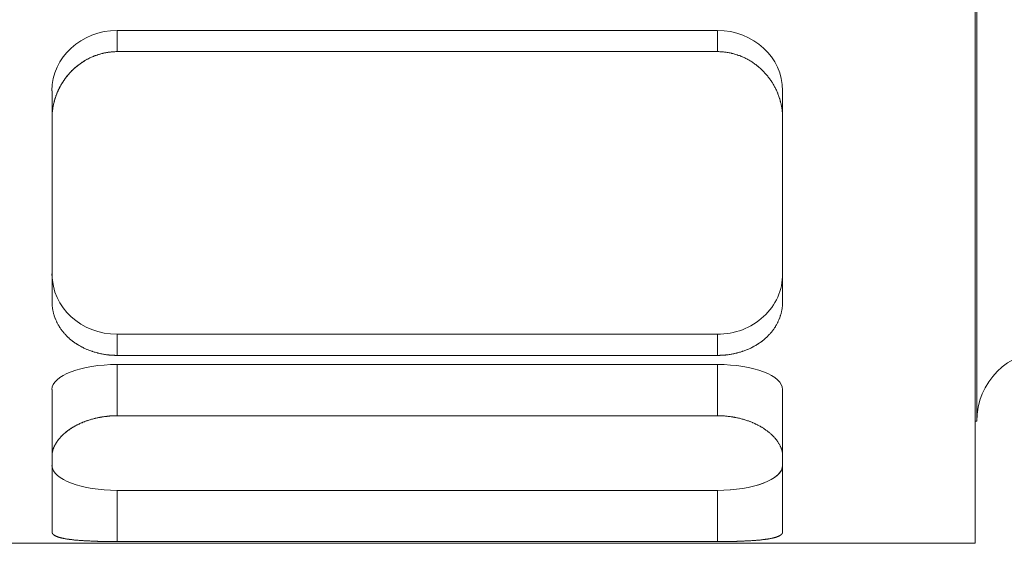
# Model space of a CAD drawing. Header units: millimetres. Extents: x 19428 to 22105, y 2450 to 5923.
# Tile 27 of 35: x 20255.29 to 20269.31, y 5436.44 to 5443.88. Entities that reach past the tile are written whole.
import ezdxf

# ---------------------------------------------------------------- set-up
doc = ezdxf.new("R2010")
doc.units = ezdxf.units.MM
doc.layers.add('图层7', color=4, linetype='Continuous', lineweight=13)

# ---------------------------------------------------------------- blocks, each defined once
blk = doc.blocks.new('VL-O-1-4')
at = {"layer": '图层7'}
for p, q in [((1839.449, -1474.711), (1839.449, -1489.91)), ((1839.469, -1476.446), (1839.469, -1488.174)), ((1827.235, -1482.917), (1827.235, -1482.616)), ((1835.778, -1482.616), (1827.235, -1482.616)), ((1835.778, -1482.917), (1835.778, -1482.616)), ((1835.778, -1482.917), (1827.235, -1482.917)), ((1826.307, -1483.866), (1826.307, -1483.473)), ((1836.707, -1483.866), (1836.707, -1483.473)), ((1826.307, -1483.866), (1826.307, -1486.471)), ((1836.707, -1486.471), (1836.707, -1483.866)), ((1827.235, -1487.238), (1827.235, -1486.936)), ((1827.235, -1486.936), (1835.778, -1486.936)), ((1835.778, -1487.238), (1835.778, -1486.936)), ((1827.235, -1487.238), (1835.778, -1487.238)), ((1827.235, -1488.096), (1827.235, -1487.368)), ((1835.778, -1487.368), (1827.235, -1487.368)), ((1835.778, -1488.096), (1835.778, -1487.368)), ((1826.307, -1488.67), (1826.307, -1487.723)), ((1836.707, -1488.67), (1836.707, -1487.723)), ((1835.778, -1488.096), (1827.235, -1488.096)), ((1839.449, -1488.174), (1839.469, -1488.174)), ((1826.307, -1488.67), (1826.307, -1489.75)), ((1836.707, -1489.75), (1836.707, -1488.67)), ((1827.235, -1489.886), (1827.235, -1489.158)), ((1827.235, -1489.158), (1835.778, -1489.158)), ((1835.778, -1489.886), (1835.778, -1489.158)), ((1813.449, -1489.91), (1839.449, -1489.91)), ((1827.235, -1489.886), (1835.778, -1489.886))]:
    blk.add_line(p, q, dxfattribs=at)
for points in [[(1827.235, -1482.917), (1827.229, -1482.917), (1827.216, -1482.917), (1827.202, -1482.918), (1827.196, -1482.918), (1827.189, -1482.918), (1827.176, -1482.919), (1827.162, -1482.92), (1827.149, -1482.921), (1827.135, -1482.923), (1827.122, -1482.925), (1827.115, -1482.925), (1827.108, -1482.926), (1827.095, -1482.928), (1827.081, -1482.931), (1827.068, -1482.933), (1827.054, -1482.936), (1827.041, -1482.939), (1827.034, -1482.94), (1827.028, -1482.942), (1827.014, -1482.945), (1827.001, -1482.949), (1826.994, -1482.951), (1826.987, -1482.953), (1826.974, -1482.956), (1826.961, -1482.961), (1826.954, -1482.963), (1826.948, -1482.965), (1826.935, -1482.97), (1826.921, -1482.974), (1826.908, -1482.979), (1826.895, -1482.985), (1826.883, -1482.99), (1826.876, -1482.993), (1826.87, -1482.996), (1826.857, -1483.001), (1826.845, -1483.007), (1826.832, -1483.014), (1826.82, -1483.02), (1826.807, -1483.026), (1826.801, -1483.03), (1826.795, -1483.033), (1826.783, -1483.04), (1826.771, -1483.047), (1826.759, -1483.054), (1826.748, -1483.062), (1826.736, -1483.069), (1826.73, -1483.073), (1826.725, -1483.077), (1826.713, -1483.085), (1826.702, -1483.093), (1826.691, -1483.101), (1826.68, -1483.109), (1826.67, -1483.118), (1826.664, -1483.122), (1826.659, -1483.126), (1826.649, -1483.135), (1826.638, -1483.144), (1826.628, -1483.153), (1826.618, -1483.162), (1826.609, -1483.171), (1826.604, -1483.175), (1826.599, -1483.18), (1826.59, -1483.189), (1826.58, -1483.198), (1826.576, -1483.203), (1826.571, -1483.208), (1826.562, -1483.218), (1826.553, -1483.227), (1826.549, -1483.232), (1826.545, -1483.237), (1826.536, -1483.247), (1826.527, -1483.258), (1826.519, -1483.268), (1826.51, -1483.279), (1826.502, -1483.29), (1826.498, -1483.295), (1826.494, -1483.3), (1826.486, -1483.311), (1826.478, -1483.323), (1826.47, -1483.334), (1826.463, -1483.345), (1826.455, -1483.357), (1826.452, -1483.363), (1826.448, -1483.369), (1826.441, -1483.38), (1826.434, -1483.392), (1826.427, -1483.404), (1826.421, -1483.417), (1826.414, -1483.429), (1826.411, -1483.435), (1826.408, -1483.441), (1826.402, -1483.453), (1826.396, -1483.466), (1826.39, -1483.479), (1826.385, -1483.491), (1826.379, -1483.504), (1826.377, -1483.51), (1826.374, -1483.517), (1826.369, -1483.53), (1826.364, -1483.543), (1826.36, -1483.556), (1826.355, -1483.569), (1826.351, -1483.582), (1826.349, -1483.588), (1826.347, -1483.595), (1826.343, -1483.608), (1826.339, -1483.621), (1826.338, -1483.628), (1826.336, -1483.635), (1826.333, -1483.648), (1826.33, -1483.661), (1826.328, -1483.668), (1826.327, -1483.675), (1826.324, -1483.688), (1826.322, -1483.701), (1826.319, -1483.714), (1826.317, -1483.728), (1826.315, -1483.741), (1826.314, -1483.748), (1826.314, -1483.754), (1826.312, -1483.768), (1826.311, -1483.781), (1826.31, -1483.794), (1826.309, -1483.807), (1826.308, -1483.82), (1826.308, -1483.827), (1826.307, -1483.833), (1826.307, -1483.846), (1826.307, -1483.859), (1826.307, -1483.866)], [(1826.824, -1483.018), (1826.833, -1483.013), (1826.85, -1483.005), (1826.867, -1482.997), (1826.876, -1482.993)], [(1826.876, -1482.993), (1826.883, -1482.99), (1826.898, -1482.984), (1826.912, -1482.978), (1826.92, -1482.975)], [(1826.92, -1482.975), (1826.929, -1482.972), (1826.948, -1482.965), (1826.967, -1482.959), (1826.977, -1482.956)], [(1826.977, -1482.956), (1826.985, -1482.953), (1827, -1482.949), (1827.016, -1482.945), (1827.024, -1482.943)], [(1827.024, -1482.943), (1827.034, -1482.94), (1827.054, -1482.936), (1827.075, -1482.932), (1827.085, -1482.93)], [(1827.085, -1482.93), (1827.103, -1482.927), (1827.138, -1482.923), (1827.173, -1482.919), (1827.191, -1482.918)], [(1827.191, -1482.918), (1827.198, -1482.918), (1827.213, -1482.917), (1827.228, -1482.917), (1827.235, -1482.917)], [(1836.707, -1483.866), (1836.707, -1483.859), (1836.707, -1483.846), (1836.706, -1483.833), (1836.706, -1483.827), (1836.706, -1483.82), (1836.705, -1483.807), (1836.704, -1483.794), (1836.703, -1483.781), (1836.702, -1483.768), (1836.7, -1483.754), (1836.699, -1483.748), (1836.698, -1483.741), (1836.697, -1483.728), (1836.694, -1483.714), (1836.692, -1483.701), (1836.69, -1483.688), (1836.687, -1483.675), (1836.686, -1483.668), (1836.684, -1483.661), (1836.681, -1483.648), (1836.678, -1483.635), (1836.676, -1483.628), (1836.674, -1483.621), (1836.671, -1483.608), (1836.667, -1483.595), (1836.665, -1483.588), (1836.663, -1483.582), (1836.658, -1483.569), (1836.654, -1483.556), (1836.649, -1483.543), (1836.645, -1483.53), (1836.64, -1483.517), (1836.637, -1483.51), (1836.634, -1483.504), (1836.629, -1483.491), (1836.623, -1483.479), (1836.618, -1483.466), (1836.612, -1483.453), (1836.606, -1483.441), (1836.603, -1483.435), (1836.599, -1483.429), (1836.593, -1483.417), (1836.586, -1483.404), (1836.58, -1483.392), (1836.573, -1483.38), (1836.566, -1483.369), (1836.562, -1483.363), (1836.558, -1483.357), (1836.551, -1483.345), (1836.543, -1483.334), (1836.536, -1483.323), (1836.528, -1483.311), (1836.52, -1483.3), (1836.516, -1483.295), (1836.512, -1483.29), (1836.503, -1483.279), (1836.495, -1483.268), (1836.487, -1483.258), (1836.478, -1483.247), (1836.469, -1483.237), (1836.465, -1483.232), (1836.46, -1483.227), (1836.451, -1483.218), (1836.442, -1483.208), (1836.438, -1483.203), (1836.433, -1483.198), (1836.424, -1483.189), (1836.415, -1483.18), (1836.41, -1483.175), (1836.405, -1483.171), (1836.395, -1483.162), (1836.385, -1483.153), (1836.375, -1483.144), (1836.365, -1483.135), (1836.355, -1483.126), (1836.349, -1483.122), (1836.344, -1483.118), (1836.333, -1483.109), (1836.323, -1483.101), (1836.312, -1483.093), (1836.3, -1483.085), (1836.289, -1483.077), (1836.283, -1483.073), (1836.278, -1483.069), (1836.266, -1483.062), (1836.254, -1483.054), (1836.243, -1483.047), (1836.231, -1483.04), (1836.219, -1483.033), (1836.212, -1483.03), (1836.206, -1483.026), (1836.194, -1483.02), (1836.182, -1483.014), (1836.169, -1483.007), (1836.157, -1483.001), (1836.144, -1482.996), (1836.137, -1482.993), (1836.131, -1482.99), (1836.118, -1482.985), (1836.105, -1482.979), (1836.092, -1482.974), (1836.079, -1482.97), (1836.066, -1482.965), (1836.059, -1482.963), (1836.053, -1482.961), (1836.04, -1482.956), (1836.026, -1482.953), (1836.02, -1482.951), (1836.013, -1482.949), (1836, -1482.945), (1835.986, -1482.942), (1835.979, -1482.94), (1835.973, -1482.939), (1835.959, -1482.936), (1835.946, -1482.933), (1835.932, -1482.931), (1835.919, -1482.928), (1835.905, -1482.926), (1835.899, -1482.925), (1835.892, -1482.925), (1835.878, -1482.923), (1835.865, -1482.921), (1835.851, -1482.92), (1835.838, -1482.919), (1835.825, -1482.918), (1835.818, -1482.918), (1835.811, -1482.918), (1835.798, -1482.917), (1835.785, -1482.917), (1835.778, -1482.917)], [(1835.778, -1482.917), (1835.785, -1482.917), (1835.798, -1482.917), (1835.811, -1482.918), (1835.818, -1482.918), (1835.825, -1482.918), (1835.838, -1482.919), (1835.851, -1482.92), (1835.865, -1482.921), (1835.878, -1482.923), (1835.892, -1482.925), (1835.899, -1482.925), (1835.905, -1482.926), (1835.919, -1482.928), (1835.932, -1482.931), (1835.946, -1482.933), (1835.959, -1482.936), (1835.973, -1482.939), (1835.979, -1482.94), (1835.986, -1482.942), (1836, -1482.945), (1836.013, -1482.949), (1836.02, -1482.951), (1836.026, -1482.953), (1836.04, -1482.956), (1836.053, -1482.961), (1836.059, -1482.963), (1836.066, -1482.965), (1836.079, -1482.97), (1836.092, -1482.974), (1836.105, -1482.979), (1836.118, -1482.985), (1836.131, -1482.99), (1836.137, -1482.993), (1836.144, -1482.996), (1836.157, -1483.001), (1836.169, -1483.007), (1836.182, -1483.014), (1836.194, -1483.02), (1836.206, -1483.026), (1836.212, -1483.03), (1836.219, -1483.033), (1836.231, -1483.04), (1836.243, -1483.047), (1836.254, -1483.054), (1836.266, -1483.062), (1836.278, -1483.069), (1836.283, -1483.073), (1836.289, -1483.077), (1836.3, -1483.085), (1836.312, -1483.093), (1836.323, -1483.101), (1836.333, -1483.109), (1836.344, -1483.118), (1836.349, -1483.122), (1836.355, -1483.126), (1836.365, -1483.135), (1836.375, -1483.144), (1836.385, -1483.153), (1836.395, -1483.162), (1836.405, -1483.171), (1836.41, -1483.175), (1836.415, -1483.18), (1836.424, -1483.189), (1836.433, -1483.198), (1836.438, -1483.203), (1836.442, -1483.208), (1836.451, -1483.218), (1836.46, -1483.227), (1836.465, -1483.232), (1836.469, -1483.237), (1836.478, -1483.247), (1836.487, -1483.258), (1836.495, -1483.268), (1836.503, -1483.279), (1836.512, -1483.29), (1836.516, -1483.295), (1836.52, -1483.3), (1836.528, -1483.311), (1836.536, -1483.323), (1836.543, -1483.334), (1836.551, -1483.345), (1836.558, -1483.357), (1836.562, -1483.363), (1836.566, -1483.369), (1836.573, -1483.38), (1836.58, -1483.392), (1836.586, -1483.404), (1836.593, -1483.417), (1836.599, -1483.429), (1836.603, -1483.435), (1836.606, -1483.441), (1836.612, -1483.453), (1836.618, -1483.466), (1836.623, -1483.479), (1836.629, -1483.491), (1836.634, -1483.504), (1836.637, -1483.51), (1836.64, -1483.517), (1836.645, -1483.53), (1836.649, -1483.543), (1836.654, -1483.556), (1836.658, -1483.569), (1836.663, -1483.582), (1836.665, -1483.588), (1836.667, -1483.595), (1836.671, -1483.608), (1836.674, -1483.621), (1836.676, -1483.628), (1836.678, -1483.635), (1836.681, -1483.648), (1836.684, -1483.661), (1836.686, -1483.668), (1836.687, -1483.675), (1836.69, -1483.688), (1836.692, -1483.701), (1836.694, -1483.714), (1836.697, -1483.728), (1836.698, -1483.741), (1836.699, -1483.748), (1836.7, -1483.754), (1836.702, -1483.768), (1836.703, -1483.781), (1836.704, -1483.794), (1836.705, -1483.807), (1836.706, -1483.82), (1836.706, -1483.827), (1836.706, -1483.833), (1836.707, -1483.846), (1836.707, -1483.859), (1836.707, -1483.866)], [(1826.517, -1483.271), (1826.521, -1483.265), (1826.531, -1483.253), (1826.541, -1483.242), (1826.546, -1483.236), (1826.551, -1483.23), (1826.561, -1483.219), (1826.571, -1483.208), (1826.581, -1483.198), (1826.591, -1483.187), (1826.602, -1483.177), (1826.607, -1483.172), (1826.613, -1483.167), (1826.624, -1483.156), (1826.635, -1483.146), (1826.647, -1483.136), (1826.658, -1483.127), (1826.67, -1483.117), (1826.676, -1483.112), (1826.682, -1483.108), (1826.695, -1483.098), (1826.707, -1483.089), (1826.713, -1483.085)], [(1826.713, -1483.085), (1826.722, -1483.079), (1826.74, -1483.067), (1826.758, -1483.055), (1826.767, -1483.05)], [(1826.767, -1483.05), (1826.776, -1483.044), (1826.795, -1483.033), (1826.814, -1483.023), (1826.824, -1483.018)], [(1826.395, -1483.468), (1826.398, -1483.462), (1826.404, -1483.45), (1826.409, -1483.438), (1826.412, -1483.433), (1826.415, -1483.427), (1826.421, -1483.415), (1826.428, -1483.404), (1826.434, -1483.393), (1826.44, -1483.382), (1826.447, -1483.37), (1826.45, -1483.365), (1826.454, -1483.36), (1826.461, -1483.349), (1826.468, -1483.338), (1826.475, -1483.327), (1826.482, -1483.317), (1826.49, -1483.306), (1826.493, -1483.301), (1826.497, -1483.296), (1826.505, -1483.286), (1826.513, -1483.276), (1826.517, -1483.271)], [(1826.316, -1483.733), (1826.317, -1483.727), (1826.319, -1483.714), (1826.321, -1483.702), (1826.323, -1483.695), (1826.324, -1483.689), (1826.326, -1483.677), (1826.329, -1483.664), (1826.332, -1483.652), (1826.335, -1483.639), (1826.338, -1483.627), (1826.34, -1483.62), (1826.341, -1483.614), (1826.345, -1483.602), (1826.349, -1483.589), (1826.352, -1483.577), (1826.357, -1483.565), (1826.361, -1483.553), (1826.363, -1483.546), (1826.365, -1483.54), (1826.37, -1483.528), (1826.374, -1483.516), (1826.377, -1483.51)], [(1826.377, -1483.51), (1826.38, -1483.503), (1826.386, -1483.489), (1826.392, -1483.475), (1826.395, -1483.468)], [(1826.307, -1483.844), (1826.308, -1483.826), (1826.31, -1483.789), (1826.314, -1483.752), (1826.316, -1483.733)], [(1826.307, -1483.866), (1826.307, -1483.862), (1826.307, -1483.855), (1826.307, -1483.848), (1826.307, -1483.844)], [(1826.307, -1486.471), (1826.307, -1486.476), (1826.307, -1486.487), (1826.307, -1486.498), (1826.308, -1486.504), (1826.308, -1486.51), (1826.309, -1486.521), (1826.31, -1486.532), (1826.311, -1486.543), (1826.312, -1486.554), (1826.314, -1486.565), (1826.314, -1486.571), (1826.315, -1486.577), (1826.317, -1486.588), (1826.319, -1486.599), (1826.322, -1486.61), (1826.324, -1486.621), (1826.327, -1486.633), (1826.328, -1486.638), (1826.33, -1486.644), (1826.333, -1486.655), (1826.336, -1486.666), (1826.338, -1486.671), (1826.339, -1486.677), (1826.343, -1486.688), (1826.347, -1486.699), (1826.349, -1486.704), (1826.351, -1486.71), (1826.355, -1486.72), (1826.36, -1486.731), (1826.364, -1486.742), (1826.369, -1486.753), (1826.374, -1486.763), (1826.377, -1486.768), (1826.379, -1486.774), (1826.385, -1486.784), (1826.39, -1486.794), (1826.396, -1486.805), (1826.402, -1486.815), (1826.408, -1486.825), (1826.411, -1486.83), (1826.414, -1486.835), (1826.421, -1486.845), (1826.427, -1486.855), (1826.434, -1486.865), (1826.441, -1486.874), (1826.448, -1486.884), (1826.452, -1486.888), (1826.455, -1486.893), (1826.463, -1486.902), (1826.47, -1486.912), (1826.478, -1486.921), (1826.486, -1486.93), (1826.494, -1486.938), (1826.498, -1486.943), (1826.502, -1486.947), (1826.51, -1486.956), (1826.519, -1486.964), (1826.527, -1486.973), (1826.536, -1486.981), (1826.545, -1486.989), (1826.549, -1486.993), (1826.553, -1486.997), (1826.562, -1487.005), (1826.571, -1487.012), (1826.576, -1487.016), (1826.58, -1487.02), (1826.59, -1487.027), (1826.599, -1487.034), (1826.604, -1487.038), (1826.609, -1487.042), (1826.618, -1487.049), (1826.628, -1487.056), (1826.638, -1487.063), (1826.649, -1487.07), (1826.659, -1487.076), (1826.664, -1487.08), (1826.67, -1487.083), (1826.68, -1487.09), (1826.691, -1487.096), (1826.702, -1487.103), (1826.713, -1487.109), (1826.725, -1487.115), (1826.73, -1487.118), (1826.736, -1487.121), (1826.748, -1487.127), (1826.759, -1487.133), (1826.771, -1487.138), (1826.783, -1487.144), (1826.795, -1487.149), (1826.801, -1487.152), (1826.807, -1487.154), (1826.82, -1487.159), (1826.832, -1487.164), (1826.845, -1487.169), (1826.857, -1487.173), (1826.87, -1487.178), (1826.876, -1487.18), (1826.883, -1487.182), (1826.895, -1487.186), (1826.908, -1487.19), (1826.921, -1487.194), (1826.935, -1487.198), (1826.948, -1487.201), (1826.954, -1487.203), (1826.961, -1487.205), (1826.974, -1487.208), (1826.987, -1487.211), (1826.994, -1487.213), (1827.001, -1487.214), (1827.014, -1487.217), (1827.028, -1487.219), (1827.034, -1487.22), (1827.041, -1487.222), (1827.054, -1487.224), (1827.068, -1487.226), (1827.081, -1487.228), (1827.095, -1487.23), (1827.108, -1487.231), (1827.115, -1487.232), (1827.122, -1487.233), (1827.135, -1487.234), (1827.149, -1487.235), (1827.162, -1487.236), (1827.176, -1487.237), (1827.189, -1487.237), (1827.196, -1487.237), (1827.202, -1487.238), (1827.216, -1487.238), (1827.229, -1487.238), (1827.235, -1487.238)], [(1827.235, -1487.238), (1827.229, -1487.238), (1827.216, -1487.238), (1827.202, -1487.238), (1827.196, -1487.237), (1827.189, -1487.237), (1827.176, -1487.237), (1827.162, -1487.236), (1827.149, -1487.235), (1827.135, -1487.234), (1827.122, -1487.233), (1827.115, -1487.232), (1827.108, -1487.231), (1827.095, -1487.23), (1827.081, -1487.228), (1827.068, -1487.226), (1827.054, -1487.224), (1827.041, -1487.222), (1827.034, -1487.22), (1827.028, -1487.219), (1827.014, -1487.217), (1827.001, -1487.214), (1826.994, -1487.213), (1826.987, -1487.211), (1826.974, -1487.208), (1826.961, -1487.205), (1826.954, -1487.203), (1826.948, -1487.201), (1826.935, -1487.198), (1826.921, -1487.194), (1826.908, -1487.19), (1826.895, -1487.186), (1826.883, -1487.182), (1826.876, -1487.18), (1826.87, -1487.178), (1826.857, -1487.173), (1826.845, -1487.169), (1826.832, -1487.164), (1826.82, -1487.159), (1826.807, -1487.154), (1826.801, -1487.152), (1826.795, -1487.149), (1826.783, -1487.144), (1826.771, -1487.138), (1826.759, -1487.133), (1826.748, -1487.127), (1826.736, -1487.121), (1826.73, -1487.118), (1826.725, -1487.115), (1826.713, -1487.109), (1826.702, -1487.103), (1826.691, -1487.096), (1826.68, -1487.09), (1826.67, -1487.083), (1826.664, -1487.08), (1826.659, -1487.076), (1826.649, -1487.07), (1826.638, -1487.063), (1826.628, -1487.056), (1826.618, -1487.049), (1826.609, -1487.042), (1826.604, -1487.038), (1826.599, -1487.034), (1826.59, -1487.027), (1826.58, -1487.02), (1826.576, -1487.016), (1826.571, -1487.012), (1826.562, -1487.005), (1826.553, -1486.997), (1826.549, -1486.993), (1826.545, -1486.989), (1826.536, -1486.981), (1826.527, -1486.973), (1826.519, -1486.964), (1826.51, -1486.956), (1826.502, -1486.947), (1826.498, -1486.943), (1826.494, -1486.938), (1826.486, -1486.93), (1826.478, -1486.921), (1826.47, -1486.912), (1826.463, -1486.902), (1826.455, -1486.893), (1826.452, -1486.888), (1826.448, -1486.884), (1826.441, -1486.874), (1826.434, -1486.865), (1826.427, -1486.855), (1826.421, -1486.845), (1826.414, -1486.835), (1826.411, -1486.83), (1826.408, -1486.825), (1826.402, -1486.815), (1826.396, -1486.805), (1826.39, -1486.794), (1826.385, -1486.784), (1826.379, -1486.774), (1826.377, -1486.768), (1826.374, -1486.763), (1826.369, -1486.753), (1826.364, -1486.742), (1826.36, -1486.731), (1826.355, -1486.72), (1826.351, -1486.71), (1826.349, -1486.704), (1826.347, -1486.699), (1826.343, -1486.688), (1826.339, -1486.677), (1826.338, -1486.671), (1826.336, -1486.666), (1826.333, -1486.655), (1826.33, -1486.644), (1826.328, -1486.638), (1826.327, -1486.633), (1826.324, -1486.621), (1826.322, -1486.61), (1826.319, -1486.599), (1826.317, -1486.588), (1826.315, -1486.577), (1826.314, -1486.571), (1826.314, -1486.565), (1826.312, -1486.554), (1826.311, -1486.543), (1826.31, -1486.532), (1826.309, -1486.521), (1826.308, -1486.51), (1826.308, -1486.504), (1826.307, -1486.498), (1826.307, -1486.487), (1826.307, -1486.476), (1826.307, -1486.471)], [(1835.778, -1487.238), (1835.785, -1487.238), (1835.798, -1487.238), (1835.811, -1487.238), (1835.818, -1487.237), (1835.825, -1487.237), (1835.838, -1487.237), (1835.851, -1487.236), (1835.865, -1487.235), (1835.878, -1487.234), (1835.892, -1487.233), (1835.899, -1487.232), (1835.905, -1487.231), (1835.919, -1487.23), (1835.932, -1487.228), (1835.946, -1487.226), (1835.959, -1487.224), (1835.973, -1487.222), (1835.979, -1487.22), (1835.986, -1487.219), (1836, -1487.217), (1836.013, -1487.214), (1836.02, -1487.213), (1836.026, -1487.211), (1836.04, -1487.208), (1836.053, -1487.205), (1836.059, -1487.203), (1836.066, -1487.201), (1836.079, -1487.198), (1836.092, -1487.194), (1836.105, -1487.19), (1836.118, -1487.186), (1836.131, -1487.182), (1836.137, -1487.18), (1836.144, -1487.178), (1836.157, -1487.173), (1836.169, -1487.169), (1836.182, -1487.164), (1836.194, -1487.159), (1836.206, -1487.154), (1836.212, -1487.152), (1836.219, -1487.149), (1836.231, -1487.144), (1836.243, -1487.138), (1836.254, -1487.133), (1836.266, -1487.127), (1836.278, -1487.121), (1836.283, -1487.118), (1836.289, -1487.115), (1836.3, -1487.109), (1836.312, -1487.103), (1836.323, -1487.096), (1836.333, -1487.09), (1836.344, -1487.083), (1836.349, -1487.08), (1836.355, -1487.076), (1836.365, -1487.07), (1836.375, -1487.063), (1836.385, -1487.056), (1836.395, -1487.049), (1836.405, -1487.042), (1836.41, -1487.038), (1836.415, -1487.034), (1836.424, -1487.027), (1836.433, -1487.02), (1836.438, -1487.016), (1836.442, -1487.012), (1836.451, -1487.005), (1836.46, -1486.997), (1836.465, -1486.993), (1836.469, -1486.989), (1836.478, -1486.981), (1836.487, -1486.973), (1836.495, -1486.964), (1836.503, -1486.956), (1836.512, -1486.947), (1836.516, -1486.943), (1836.52, -1486.938), (1836.528, -1486.93), (1836.536, -1486.921), (1836.543, -1486.912), (1836.551, -1486.902), (1836.558, -1486.893), (1836.562, -1486.888), (1836.566, -1486.884), (1836.573, -1486.874), (1836.58, -1486.865), (1836.586, -1486.855), (1836.593, -1486.845), (1836.599, -1486.835), (1836.603, -1486.83), (1836.606, -1486.825), (1836.612, -1486.815), (1836.618, -1486.805), (1836.623, -1486.794), (1836.629, -1486.784), (1836.634, -1486.774), (1836.637, -1486.768), (1836.64, -1486.763), (1836.645, -1486.753), (1836.649, -1486.742), (1836.654, -1486.731), (1836.658, -1486.72), (1836.663, -1486.71), (1836.665, -1486.704), (1836.667, -1486.699), (1836.671, -1486.688), (1836.674, -1486.677), (1836.676, -1486.671), (1836.678, -1486.666), (1836.681, -1486.655), (1836.684, -1486.644), (1836.686, -1486.638), (1836.687, -1486.633), (1836.69, -1486.621), (1836.692, -1486.61), (1836.694, -1486.599), (1836.697, -1486.588), (1836.698, -1486.577), (1836.699, -1486.571), (1836.7, -1486.565), (1836.702, -1486.554), (1836.703, -1486.543), (1836.704, -1486.532), (1836.705, -1486.521), (1836.706, -1486.51), (1836.706, -1486.504), (1836.706, -1486.498), (1836.707, -1486.487), (1836.707, -1486.476), (1836.707, -1486.471)], [(1836.707, -1486.471), (1836.707, -1486.476), (1836.707, -1486.487), (1836.706, -1486.498), (1836.706, -1486.504), (1836.706, -1486.51), (1836.705, -1486.521), (1836.704, -1486.532), (1836.703, -1486.543), (1836.702, -1486.554), (1836.7, -1486.565), (1836.699, -1486.571), (1836.698, -1486.577), (1836.697, -1486.588), (1836.694, -1486.599), (1836.692, -1486.61), (1836.69, -1486.621), (1836.687, -1486.633), (1836.686, -1486.638), (1836.684, -1486.644), (1836.681, -1486.655), (1836.678, -1486.666), (1836.676, -1486.671), (1836.674, -1486.677), (1836.671, -1486.688), (1836.667, -1486.699), (1836.665, -1486.704), (1836.663, -1486.71), (1836.658, -1486.72), (1836.654, -1486.731), (1836.649, -1486.742), (1836.645, -1486.753), (1836.64, -1486.763), (1836.637, -1486.768), (1836.634, -1486.774), (1836.629, -1486.784), (1836.623, -1486.794), (1836.618, -1486.805), (1836.612, -1486.815), (1836.606, -1486.825), (1836.603, -1486.83), (1836.599, -1486.835), (1836.593, -1486.845), (1836.586, -1486.855), (1836.58, -1486.865), (1836.573, -1486.874), (1836.566, -1486.884), (1836.562, -1486.888), (1836.558, -1486.893), (1836.551, -1486.902), (1836.543, -1486.912), (1836.536, -1486.921), (1836.528, -1486.93), (1836.52, -1486.938), (1836.516, -1486.943), (1836.512, -1486.947), (1836.503, -1486.956), (1836.495, -1486.964), (1836.487, -1486.973), (1836.478, -1486.981), (1836.469, -1486.989), (1836.465, -1486.993), (1836.46, -1486.997), (1836.451, -1487.005), (1836.442, -1487.012), (1836.438, -1487.016), (1836.433, -1487.02), (1836.424, -1487.027), (1836.415, -1487.034), (1836.41, -1487.038), (1836.405, -1487.042), (1836.395, -1487.049), (1836.385, -1487.056), (1836.375, -1487.063), (1836.365, -1487.07), (1836.355, -1487.076), (1836.349, -1487.08), (1836.344, -1487.083), (1836.333, -1487.09), (1836.323, -1487.096), (1836.312, -1487.103), (1836.3, -1487.109), (1836.289, -1487.115), (1836.283, -1487.118), (1836.278, -1487.121), (1836.266, -1487.127), (1836.254, -1487.133), (1836.243, -1487.138), (1836.231, -1487.144), (1836.219, -1487.149), (1836.212, -1487.152), (1836.206, -1487.154), (1836.194, -1487.159), (1836.182, -1487.164), (1836.169, -1487.169), (1836.157, -1487.173), (1836.144, -1487.178), (1836.137, -1487.18), (1836.131, -1487.182), (1836.118, -1487.186), (1836.105, -1487.19), (1836.092, -1487.194), (1836.079, -1487.198), (1836.066, -1487.201), (1836.059, -1487.203), (1836.053, -1487.205), (1836.04, -1487.208), (1836.026, -1487.211), (1836.02, -1487.213), (1836.013, -1487.214), (1836, -1487.217), (1835.986, -1487.219), (1835.979, -1487.22), (1835.973, -1487.222), (1835.959, -1487.224), (1835.946, -1487.226), (1835.932, -1487.228), (1835.919, -1487.23), (1835.905, -1487.231), (1835.899, -1487.232), (1835.892, -1487.233), (1835.878, -1487.234), (1835.865, -1487.235), (1835.851, -1487.236), (1835.838, -1487.237), (1835.825, -1487.237), (1835.818, -1487.237), (1835.811, -1487.238), (1835.798, -1487.238), (1835.785, -1487.238), (1835.778, -1487.238)], [(1827.235, -1488.096), (1827.229, -1488.096), (1827.216, -1488.096), (1827.202, -1488.097), (1827.196, -1488.097), (1827.189, -1488.097), (1827.176, -1488.098), (1827.162, -1488.098), (1827.149, -1488.099), (1827.135, -1488.1), (1827.122, -1488.101), (1827.115, -1488.102), (1827.108, -1488.102), (1827.095, -1488.104), (1827.081, -1488.105), (1827.068, -1488.107), (1827.054, -1488.108), (1827.041, -1488.11), (1827.034, -1488.111), (1827.028, -1488.112), (1827.014, -1488.115), (1827.001, -1488.117), (1826.994, -1488.118), (1826.987, -1488.119), (1826.974, -1488.122), (1826.961, -1488.125), (1826.954, -1488.126), (1826.948, -1488.127), (1826.935, -1488.13), (1826.921, -1488.133), (1826.908, -1488.137), (1826.895, -1488.14), (1826.883, -1488.143), (1826.876, -1488.145), (1826.87, -1488.147), (1826.857, -1488.151), (1826.845, -1488.155), (1826.832, -1488.159), (1826.82, -1488.163), (1826.807, -1488.167), (1826.801, -1488.169), (1826.795, -1488.171), (1826.783, -1488.175), (1826.771, -1488.18), (1826.759, -1488.185), (1826.748, -1488.189), (1826.736, -1488.194), (1826.73, -1488.197), (1826.725, -1488.199), (1826.713, -1488.204), (1826.702, -1488.209), (1826.691, -1488.214), (1826.68, -1488.22), (1826.67, -1488.225), (1826.664, -1488.228), (1826.659, -1488.23), (1826.649, -1488.236), (1826.638, -1488.241), (1826.628, -1488.247), (1826.618, -1488.252), (1826.609, -1488.258), (1826.604, -1488.261), (1826.599, -1488.264), (1826.59, -1488.27), (1826.58, -1488.275), (1826.576, -1488.278), (1826.571, -1488.281), (1826.562, -1488.287), (1826.553, -1488.294), (1826.549, -1488.297), (1826.545, -1488.3), (1826.536, -1488.306), (1826.527, -1488.312), (1826.519, -1488.319), (1826.51, -1488.325), (1826.502, -1488.332), (1826.498, -1488.335), (1826.494, -1488.339), (1826.486, -1488.345), (1826.478, -1488.352), (1826.47, -1488.359), (1826.463, -1488.366), (1826.455, -1488.373), (1826.452, -1488.377), (1826.448, -1488.38), (1826.441, -1488.388), (1826.434, -1488.395), (1826.427, -1488.402), (1826.421, -1488.409), (1826.414, -1488.417), (1826.411, -1488.42), (1826.408, -1488.424), (1826.402, -1488.432), (1826.396, -1488.439), (1826.39, -1488.447), (1826.385, -1488.454), (1826.379, -1488.462), (1826.377, -1488.466), (1826.374, -1488.469), (1826.369, -1488.477), (1826.364, -1488.485), (1826.36, -1488.492), (1826.355, -1488.5), (1826.351, -1488.508), (1826.349, -1488.512), (1826.347, -1488.515), (1826.343, -1488.523), (1826.339, -1488.531), (1826.338, -1488.535), (1826.336, -1488.539), (1826.333, -1488.546), (1826.33, -1488.554), (1826.328, -1488.558), (1826.327, -1488.562), (1826.324, -1488.569), (1826.322, -1488.577), (1826.319, -1488.585), (1826.317, -1488.592), (1826.315, -1488.6), (1826.314, -1488.604), (1826.314, -1488.608), (1826.312, -1488.615), (1826.311, -1488.623), (1826.31, -1488.63), (1826.309, -1488.638), (1826.308, -1488.645), (1826.308, -1488.649), (1826.307, -1488.652), (1826.307, -1488.66), (1826.307, -1488.667), (1826.307, -1488.67)], [(1826.728, -1488.197), (1826.735, -1488.195), (1826.747, -1488.189), (1826.76, -1488.184), (1826.767, -1488.182)], [(1826.767, -1488.182), (1826.776, -1488.178), (1826.795, -1488.171), (1826.813, -1488.165), (1826.823, -1488.162)], [(1826.823, -1488.162), (1826.832, -1488.159), (1826.851, -1488.153), (1826.869, -1488.147), (1826.879, -1488.145)], [(1826.879, -1488.145), (1826.885, -1488.143), (1826.899, -1488.139), (1826.913, -1488.135), (1826.92, -1488.134)], [(1826.92, -1488.134), (1826.92, -1488.134), (1826.921, -1488.134), (1826.921, -1488.133), (1826.922, -1488.133)], [(1826.922, -1488.133), (1826.931, -1488.131), (1826.95, -1488.127), (1826.969, -1488.123), (1826.979, -1488.121)], [(1826.979, -1488.121), (1826.986, -1488.119), (1827.001, -1488.117), (1827.016, -1488.114), (1827.023, -1488.113)], [(1827.023, -1488.113), (1827.034, -1488.111), (1827.054, -1488.108), (1827.075, -1488.106), (1827.086, -1488.105)], [(1827.086, -1488.105), (1827.093, -1488.104), (1827.108, -1488.102), (1827.124, -1488.101), (1827.131, -1488.1)], [(1827.131, -1488.1), (1827.141, -1488.1), (1827.161, -1488.098), (1827.181, -1488.097), (1827.191, -1488.097)], [(1827.191, -1488.097), (1827.198, -1488.097), (1827.213, -1488.097), (1827.228, -1488.096), (1827.235, -1488.096)], [(1827.235, -1488.096), (1827.235, -1488.096), (1827.235, -1488.096), (1827.235, -1488.096), (1827.235, -1488.096)], [(1836.707, -1488.67), (1836.707, -1488.667), (1836.707, -1488.66), (1836.706, -1488.652), (1836.706, -1488.649), (1836.706, -1488.645), (1836.705, -1488.638), (1836.704, -1488.63), (1836.703, -1488.623), (1836.702, -1488.615), (1836.7, -1488.608), (1836.699, -1488.604), (1836.698, -1488.6), (1836.697, -1488.592), (1836.694, -1488.585), (1836.692, -1488.577), (1836.69, -1488.569), (1836.687, -1488.562), (1836.686, -1488.558), (1836.684, -1488.554), (1836.681, -1488.546), (1836.678, -1488.539), (1836.676, -1488.535), (1836.674, -1488.531), (1836.671, -1488.523), (1836.667, -1488.515), (1836.665, -1488.512), (1836.663, -1488.508), (1836.658, -1488.5), (1836.654, -1488.492), (1836.649, -1488.485), (1836.645, -1488.477), (1836.64, -1488.469), (1836.637, -1488.466), (1836.634, -1488.462), (1836.629, -1488.454), (1836.623, -1488.447), (1836.618, -1488.439), (1836.612, -1488.432), (1836.606, -1488.424), (1836.603, -1488.42), (1836.599, -1488.417), (1836.593, -1488.409), (1836.586, -1488.402), (1836.58, -1488.395), (1836.573, -1488.388), (1836.566, -1488.38), (1836.562, -1488.377), (1836.558, -1488.373), (1836.551, -1488.366), (1836.543, -1488.359), (1836.536, -1488.352), (1836.528, -1488.345), (1836.52, -1488.339), (1836.516, -1488.335), (1836.512, -1488.332), (1836.503, -1488.325), (1836.495, -1488.319), (1836.487, -1488.312), (1836.478, -1488.306), (1836.469, -1488.3), (1836.465, -1488.297), (1836.46, -1488.294), (1836.451, -1488.287), (1836.442, -1488.281), (1836.438, -1488.278), (1836.433, -1488.275), (1836.424, -1488.27), (1836.415, -1488.264), (1836.41, -1488.261), (1836.405, -1488.258), (1836.395, -1488.252), (1836.385, -1488.247), (1836.375, -1488.241), (1836.365, -1488.236), (1836.355, -1488.23), (1836.349, -1488.228), (1836.344, -1488.225), (1836.333, -1488.22), (1836.323, -1488.214), (1836.312, -1488.209), (1836.3, -1488.204), (1836.289, -1488.199), (1836.283, -1488.197), (1836.278, -1488.194), (1836.266, -1488.189), (1836.254, -1488.185), (1836.243, -1488.18), (1836.231, -1488.175), (1836.219, -1488.171), (1836.212, -1488.169), (1836.206, -1488.167), (1836.194, -1488.163), (1836.182, -1488.159), (1836.169, -1488.155), (1836.157, -1488.151), (1836.144, -1488.147), (1836.137, -1488.145), (1836.131, -1488.143), (1836.118, -1488.14), (1836.105, -1488.137), (1836.092, -1488.133), (1836.079, -1488.13), (1836.066, -1488.127), (1836.059, -1488.126), (1836.053, -1488.125), (1836.04, -1488.122), (1836.026, -1488.119), (1836.02, -1488.118), (1836.013, -1488.117), (1836, -1488.115), (1835.986, -1488.112), (1835.979, -1488.111), (1835.973, -1488.11), (1835.959, -1488.108), (1835.946, -1488.107), (1835.932, -1488.105), (1835.919, -1488.104), (1835.905, -1488.102), (1835.899, -1488.102), (1835.892, -1488.101), (1835.878, -1488.1), (1835.865, -1488.099), (1835.851, -1488.098), (1835.838, -1488.098), (1835.825, -1488.097), (1835.818, -1488.097), (1835.811, -1488.097), (1835.798, -1488.096), (1835.785, -1488.096), (1835.778, -1488.096)], [(1835.778, -1488.096), (1835.785, -1488.096), (1835.798, -1488.096), (1835.811, -1488.097), (1835.818, -1488.097), (1835.825, -1488.097), (1835.838, -1488.098), (1835.851, -1488.098), (1835.865, -1488.099), (1835.878, -1488.1), (1835.892, -1488.101), (1835.898, -1488.102), (1835.905, -1488.102), (1835.919, -1488.104), (1835.932, -1488.105), (1835.946, -1488.107), (1835.959, -1488.108), (1835.973, -1488.11), (1835.979, -1488.111), (1835.986, -1488.112), (1835.999, -1488.114), (1836.013, -1488.117), (1836.02, -1488.118), (1836.026, -1488.119), (1836.04, -1488.122), (1836.053, -1488.124), (1836.059, -1488.126), (1836.066, -1488.127), (1836.079, -1488.13), (1836.092, -1488.133), (1836.105, -1488.137), (1836.118, -1488.14), (1836.131, -1488.143), (1836.137, -1488.145), (1836.144, -1488.147), (1836.156, -1488.151), (1836.169, -1488.155), (1836.181, -1488.158), (1836.194, -1488.163), (1836.206, -1488.167), (1836.212, -1488.169), (1836.218, -1488.171), (1836.23, -1488.175), (1836.242, -1488.18), (1836.254, -1488.185), (1836.266, -1488.189), (1836.277, -1488.194), (1836.283, -1488.196), (1836.289, -1488.199), (1836.3, -1488.204), (1836.311, -1488.209), (1836.322, -1488.214), (1836.333, -1488.219), (1836.344, -1488.225), (1836.349, -1488.227), (1836.355, -1488.23), (1836.365, -1488.236), (1836.375, -1488.241), (1836.385, -1488.247), (1836.395, -1488.252), (1836.405, -1488.258), (1836.41, -1488.261), (1836.415, -1488.264), (1836.424, -1488.27), (1836.433, -1488.275), (1836.438, -1488.278), (1836.442, -1488.281), (1836.451, -1488.287), (1836.46, -1488.293), (1836.465, -1488.297), (1836.469, -1488.3), (1836.478, -1488.306), (1836.486, -1488.312), (1836.495, -1488.319), (1836.503, -1488.325), (1836.512, -1488.332), (1836.516, -1488.335), (1836.52, -1488.339), (1836.528, -1488.345), (1836.535, -1488.352), (1836.543, -1488.359), (1836.551, -1488.366), (1836.558, -1488.373), (1836.562, -1488.377), (1836.565, -1488.38), (1836.573, -1488.387), (1836.579, -1488.395), (1836.586, -1488.402), (1836.593, -1488.409), (1836.599, -1488.417), (1836.602, -1488.42), (1836.606, -1488.424), (1836.612, -1488.431), (1836.618, -1488.439), (1836.623, -1488.446), (1836.629, -1488.454), (1836.634, -1488.462), (1836.637, -1488.465), (1836.64, -1488.469), (1836.645, -1488.477), (1836.649, -1488.485), (1836.654, -1488.492), (1836.658, -1488.5), (1836.663, -1488.508), (1836.665, -1488.511), (1836.667, -1488.515), (1836.671, -1488.523), (1836.674, -1488.531), (1836.676, -1488.535), (1836.678, -1488.539), (1836.681, -1488.546), (1836.684, -1488.554), (1836.686, -1488.558), (1836.687, -1488.562), (1836.69, -1488.569), (1836.692, -1488.577), (1836.694, -1488.585), (1836.697, -1488.592), (1836.698, -1488.6), (1836.699, -1488.604), (1836.7, -1488.608), (1836.702, -1488.615), (1836.703, -1488.623), (1836.704, -1488.63), (1836.705, -1488.638), (1836.706, -1488.645), (1836.706, -1488.649), (1836.706, -1488.652), (1836.707, -1488.66), (1836.707, -1488.667), (1836.707, -1488.67)], [(1826.439, -1488.389), (1826.451, -1488.378), (1826.475, -1488.355), (1826.501, -1488.333), (1826.515, -1488.322)], [(1826.515, -1488.322), (1826.515, -1488.322), (1826.516, -1488.321), (1826.516, -1488.321), (1826.517, -1488.32)], [(1826.517, -1488.32), (1826.527, -1488.313), (1826.547, -1488.298), (1826.568, -1488.283), (1826.579, -1488.276)], [(1826.579, -1488.276), (1826.589, -1488.27), (1826.609, -1488.258), (1826.63, -1488.246), (1826.641, -1488.24)], [(1826.641, -1488.24), (1826.641, -1488.24), (1826.642, -1488.239), (1826.643, -1488.239), (1826.643, -1488.239)], [(1826.643, -1488.239), (1826.657, -1488.231), (1826.685, -1488.217), (1826.713, -1488.204), (1826.728, -1488.197)], [(1826.359, -1488.494), (1826.361, -1488.489), (1826.367, -1488.48), (1826.373, -1488.47), (1826.377, -1488.466)], [(1826.377, -1488.465), (1826.38, -1488.461), (1826.385, -1488.453), (1826.392, -1488.445), (1826.395, -1488.441)], [(1826.377, -1488.466), (1826.377, -1488.466), (1826.377, -1488.466), (1826.377, -1488.466), (1826.377, -1488.465)], [(1826.395, -1488.441), (1826.401, -1488.432), (1826.416, -1488.415), (1826.431, -1488.398), (1826.439, -1488.389)], [(1826.307, -1488.67), (1826.307, -1488.658), (1826.309, -1488.634), (1826.313, -1488.609), (1826.316, -1488.596)], [(1826.316, -1488.596), (1826.319, -1488.587), (1826.324, -1488.569), (1826.331, -1488.551), (1826.334, -1488.542)], [(1826.334, -1488.542), (1826.338, -1488.534), (1826.346, -1488.518), (1826.354, -1488.502), (1826.359, -1488.494)], [(1826.307, -1489.75), (1826.307, -1489.751), (1826.307, -1489.754), (1826.307, -1489.756), (1826.308, -1489.758), (1826.308, -1489.759), (1826.309, -1489.762), (1826.31, -1489.764), (1826.311, -1489.767), (1826.312, -1489.769), (1826.314, -1489.772), (1826.314, -1489.773), (1826.315, -1489.775), (1826.317, -1489.777), (1826.319, -1489.78), (1826.322, -1489.782), (1826.324, -1489.785), (1826.327, -1489.787), (1826.328, -1489.788), (1826.33, -1489.789), (1826.333, -1489.792), (1826.336, -1489.794), (1826.338, -1489.795), (1826.339, -1489.796), (1826.343, -1489.799), (1826.347, -1489.801), (1826.349, -1489.802), (1826.351, -1489.803), (1826.355, -1489.805), (1826.36, -1489.808), (1826.364, -1489.81), (1826.369, -1489.812), (1826.374, -1489.814), (1826.377, -1489.815), (1826.379, -1489.816), (1826.385, -1489.818), (1826.39, -1489.82), (1826.396, -1489.822), (1826.402, -1489.824), (1826.408, -1489.826), (1826.411, -1489.827), (1826.414, -1489.828), (1826.421, -1489.829), (1826.427, -1489.831), (1826.434, -1489.833), (1826.441, -1489.835), (1826.448, -1489.836), (1826.452, -1489.837), (1826.455, -1489.838), (1826.463, -1489.84), (1826.47, -1489.841), (1826.478, -1489.843), (1826.486, -1489.844), (1826.494, -1489.846), (1826.498, -1489.846), (1826.502, -1489.847), (1826.51, -1489.848), (1826.519, -1489.85), (1826.527, -1489.851), (1826.536, -1489.852), (1826.545, -1489.854), (1826.549, -1489.854), (1826.553, -1489.855), (1826.562, -1489.856), (1826.571, -1489.857), (1826.576, -1489.858), (1826.58, -1489.858), (1826.59, -1489.859), (1826.599, -1489.86), (1826.604, -1489.861), (1826.609, -1489.862), (1826.618, -1489.863), (1826.628, -1489.864), (1826.638, -1489.865), (1826.649, -1489.866), (1826.659, -1489.866), (1826.664, -1489.867), (1826.67, -1489.867), (1826.68, -1489.868), (1826.691, -1489.869), (1826.702, -1489.87), (1826.713, -1489.871), (1826.725, -1489.872), (1826.73, -1489.872), (1826.736, -1489.872), (1826.748, -1489.873), (1826.759, -1489.874), (1826.771, -1489.875), (1826.783, -1489.875), (1826.795, -1489.876), (1826.801, -1489.876), (1826.807, -1489.877), (1826.82, -1489.877), (1826.832, -1489.878), (1826.845, -1489.878), (1826.857, -1489.879), (1826.87, -1489.879), (1826.876, -1489.88), (1826.883, -1489.88), (1826.895, -1489.88), (1826.908, -1489.881), (1826.921, -1489.881), (1826.935, -1489.882), (1826.948, -1489.882), (1826.954, -1489.882), (1826.961, -1489.883), (1826.974, -1489.883), (1826.987, -1489.883), (1826.994, -1489.883), (1827.001, -1489.884), (1827.014, -1489.884), (1827.028, -1489.884), (1827.034, -1489.884), (1827.041, -1489.884), (1827.054, -1489.885), (1827.068, -1489.885), (1827.081, -1489.885), (1827.095, -1489.885), (1827.108, -1489.885), (1827.115, -1489.885), (1827.122, -1489.886), (1827.135, -1489.886), (1827.149, -1489.886), (1827.162, -1489.886), (1827.176, -1489.886), (1827.189, -1489.886), (1827.196, -1489.886), (1827.202, -1489.886), (1827.216, -1489.886), (1827.229, -1489.886), (1827.235, -1489.886)], [(1827.235, -1489.886), (1827.229, -1489.886), (1827.216, -1489.886), (1827.202, -1489.886), (1827.196, -1489.886), (1827.189, -1489.886), (1827.176, -1489.886), (1827.162, -1489.886), (1827.149, -1489.886), (1827.135, -1489.886), (1827.122, -1489.886), (1827.115, -1489.885), (1827.108, -1489.885), (1827.095, -1489.885), (1827.081, -1489.885), (1827.068, -1489.885), (1827.054, -1489.885), (1827.041, -1489.884), (1827.034, -1489.884), (1827.028, -1489.884), (1827.014, -1489.884), (1827.001, -1489.884), (1826.994, -1489.883), (1826.987, -1489.883), (1826.974, -1489.883), (1826.961, -1489.883), (1826.954, -1489.882), (1826.948, -1489.882), (1826.935, -1489.882), (1826.921, -1489.881), (1826.908, -1489.881), (1826.895, -1489.88), (1826.883, -1489.88), (1826.876, -1489.88), (1826.87, -1489.879), (1826.857, -1489.879), (1826.845, -1489.878), (1826.832, -1489.878), (1826.82, -1489.877), (1826.807, -1489.877), (1826.801, -1489.876), (1826.795, -1489.876), (1826.783, -1489.875), (1826.771, -1489.875), (1826.759, -1489.874), (1826.748, -1489.873), (1826.736, -1489.872), (1826.73, -1489.872), (1826.725, -1489.872), (1826.713, -1489.871), (1826.702, -1489.87), (1826.691, -1489.869), (1826.68, -1489.868), (1826.67, -1489.867), (1826.664, -1489.867), (1826.659, -1489.866), (1826.649, -1489.866), (1826.638, -1489.865), (1826.628, -1489.864), (1826.618, -1489.863), (1826.609, -1489.862), (1826.604, -1489.861), (1826.599, -1489.86), (1826.59, -1489.859), (1826.58, -1489.858), (1826.576, -1489.858), (1826.571, -1489.857), (1826.562, -1489.856), (1826.553, -1489.855), (1826.549, -1489.854), (1826.545, -1489.854), (1826.536, -1489.852), (1826.527, -1489.851), (1826.519, -1489.85), (1826.51, -1489.848), (1826.502, -1489.847), (1826.498, -1489.846), (1826.494, -1489.846), (1826.486, -1489.844), (1826.478, -1489.843), (1826.47, -1489.841), (1826.463, -1489.84), (1826.455, -1489.838), (1826.452, -1489.837), (1826.448, -1489.836), (1826.441, -1489.835), (1826.434, -1489.833), (1826.427, -1489.831), (1826.421, -1489.829), (1826.414, -1489.828), (1826.411, -1489.827), (1826.408, -1489.826), (1826.402, -1489.824), (1826.396, -1489.822), (1826.39, -1489.82), (1826.385, -1489.818), (1826.379, -1489.816), (1826.377, -1489.815), (1826.374, -1489.814), (1826.369, -1489.812), (1826.364, -1489.81), (1826.36, -1489.808), (1826.355, -1489.805), (1826.351, -1489.803), (1826.349, -1489.802), (1826.347, -1489.801), (1826.343, -1489.799), (1826.339, -1489.796), (1826.338, -1489.795), (1826.336, -1489.794), (1826.333, -1489.792), (1826.33, -1489.789), (1826.328, -1489.788), (1826.327, -1489.787), (1826.324, -1489.785), (1826.322, -1489.782), (1826.319, -1489.78), (1826.317, -1489.777), (1826.315, -1489.775), (1826.314, -1489.773), (1826.314, -1489.772), (1826.312, -1489.769), (1826.311, -1489.767), (1826.31, -1489.764), (1826.309, -1489.762), (1826.308, -1489.759), (1826.308, -1489.758), (1826.307, -1489.756), (1826.307, -1489.754), (1826.307, -1489.751), (1826.307, -1489.75)], [(1835.778, -1489.886), (1835.785, -1489.886), (1835.798, -1489.886), (1835.811, -1489.886), (1835.818, -1489.886), (1835.825, -1489.886), (1835.838, -1489.886), (1835.851, -1489.886), (1835.865, -1489.886), (1835.878, -1489.886), (1835.892, -1489.886), (1835.899, -1489.885), (1835.905, -1489.885), (1835.919, -1489.885), (1835.932, -1489.885), (1835.946, -1489.885), (1835.959, -1489.885), (1835.973, -1489.884), (1835.979, -1489.884), (1835.986, -1489.884), (1836, -1489.884), (1836.013, -1489.884), (1836.02, -1489.883), (1836.026, -1489.883), (1836.04, -1489.883), (1836.053, -1489.883), (1836.059, -1489.882), (1836.066, -1489.882), (1836.079, -1489.882), (1836.092, -1489.881), (1836.105, -1489.881), (1836.118, -1489.88), (1836.131, -1489.88), (1836.137, -1489.88), (1836.144, -1489.879), (1836.157, -1489.879), (1836.169, -1489.878), (1836.182, -1489.878), (1836.194, -1489.877), (1836.206, -1489.877), (1836.212, -1489.876), (1836.219, -1489.876), (1836.231, -1489.875), (1836.243, -1489.875), (1836.254, -1489.874), (1836.266, -1489.873), (1836.278, -1489.872), (1836.283, -1489.872), (1836.289, -1489.872), (1836.3, -1489.871), (1836.312, -1489.87), (1836.323, -1489.869), (1836.333, -1489.868), (1836.344, -1489.867), (1836.349, -1489.867), (1836.355, -1489.866), (1836.365, -1489.866), (1836.375, -1489.865), (1836.385, -1489.864), (1836.395, -1489.863), (1836.405, -1489.862), (1836.41, -1489.861), (1836.415, -1489.86), (1836.424, -1489.859), (1836.433, -1489.858), (1836.438, -1489.858), (1836.442, -1489.857), (1836.451, -1489.856), (1836.46, -1489.855), (1836.465, -1489.854), (1836.469, -1489.854), (1836.478, -1489.852), (1836.487, -1489.851), (1836.495, -1489.85), (1836.503, -1489.848), (1836.512, -1489.847), (1836.516, -1489.846), (1836.52, -1489.846), (1836.528, -1489.844), (1836.536, -1489.843), (1836.543, -1489.841), (1836.551, -1489.84), (1836.558, -1489.838), (1836.562, -1489.837), (1836.566, -1489.836), (1836.573, -1489.835), (1836.58, -1489.833), (1836.586, -1489.831), (1836.593, -1489.829), (1836.599, -1489.828), (1836.603, -1489.827), (1836.606, -1489.826), (1836.612, -1489.824), (1836.618, -1489.822), (1836.623, -1489.82), (1836.629, -1489.818), (1836.634, -1489.816), (1836.637, -1489.815), (1836.64, -1489.814), (1836.645, -1489.812), (1836.649, -1489.81), (1836.654, -1489.808), (1836.658, -1489.805), (1836.663, -1489.803), (1836.665, -1489.802), (1836.667, -1489.801), (1836.671, -1489.799), (1836.674, -1489.796), (1836.676, -1489.795), (1836.678, -1489.794), (1836.681, -1489.792), (1836.684, -1489.789), (1836.686, -1489.788), (1836.687, -1489.787), (1836.69, -1489.785), (1836.692, -1489.782), (1836.694, -1489.78), (1836.697, -1489.777), (1836.698, -1489.775), (1836.699, -1489.773), (1836.7, -1489.772), (1836.702, -1489.769), (1836.703, -1489.767), (1836.704, -1489.764), (1836.705, -1489.762), (1836.706, -1489.759), (1836.706, -1489.758), (1836.706, -1489.756), (1836.707, -1489.754), (1836.707, -1489.751), (1836.707, -1489.75)], [(1836.707, -1489.75), (1836.707, -1489.751), (1836.707, -1489.754), (1836.706, -1489.756), (1836.706, -1489.758), (1836.706, -1489.759), (1836.705, -1489.762), (1836.704, -1489.764), (1836.703, -1489.767), (1836.702, -1489.769), (1836.7, -1489.772), (1836.699, -1489.773), (1836.698, -1489.775), (1836.697, -1489.777), (1836.694, -1489.78), (1836.692, -1489.782), (1836.69, -1489.785), (1836.687, -1489.787), (1836.686, -1489.788), (1836.684, -1489.789), (1836.681, -1489.792), (1836.678, -1489.794), (1836.676, -1489.795), (1836.674, -1489.796), (1836.671, -1489.799), (1836.667, -1489.801), (1836.665, -1489.802), (1836.663, -1489.803), (1836.658, -1489.806), (1836.654, -1489.808), (1836.649, -1489.81), (1836.645, -1489.812), (1836.64, -1489.814), (1836.637, -1489.815), (1836.634, -1489.816), (1836.629, -1489.818), (1836.623, -1489.82), (1836.618, -1489.822), (1836.612, -1489.824), (1836.606, -1489.826), (1836.602, -1489.827), (1836.599, -1489.828), (1836.593, -1489.829), (1836.586, -1489.831), (1836.579, -1489.833), (1836.573, -1489.835), (1836.565, -1489.836), (1836.562, -1489.837), (1836.558, -1489.838), (1836.551, -1489.84), (1836.543, -1489.841), (1836.535, -1489.843), (1836.528, -1489.844), (1836.52, -1489.846), (1836.516, -1489.846), (1836.512, -1489.847), (1836.503, -1489.848), (1836.495, -1489.85), (1836.486, -1489.851), (1836.478, -1489.852), (1836.469, -1489.854), (1836.465, -1489.854), (1836.46, -1489.855), (1836.451, -1489.856), (1836.442, -1489.857), (1836.438, -1489.858), (1836.433, -1489.858), (1836.424, -1489.859), (1836.415, -1489.86), (1836.41, -1489.861), (1836.405, -1489.862), (1836.395, -1489.863), (1836.385, -1489.864), (1836.375, -1489.865), (1836.365, -1489.866), (1836.355, -1489.866), (1836.349, -1489.867), (1836.344, -1489.867), (1836.333, -1489.868), (1836.322, -1489.869), (1836.311, -1489.87), (1836.3, -1489.871), (1836.289, -1489.872), (1836.283, -1489.872), (1836.277, -1489.872), (1836.266, -1489.873), (1836.254, -1489.874), (1836.242, -1489.875), (1836.23, -1489.875), (1836.218, -1489.876), (1836.212, -1489.876), (1836.206, -1489.877), (1836.194, -1489.877), (1836.181, -1489.878), (1836.169, -1489.878), (1836.156, -1489.879), (1836.144, -1489.879), (1836.137, -1489.88), (1836.131, -1489.88), (1836.118, -1489.88), (1836.105, -1489.881), (1836.092, -1489.881), (1836.079, -1489.882), (1836.066, -1489.882), (1836.059, -1489.882), (1836.053, -1489.883), (1836.04, -1489.883), (1836.026, -1489.883), (1836.02, -1489.883), (1836.013, -1489.884), (1835.999, -1489.884), (1835.986, -1489.884), (1835.979, -1489.884), (1835.973, -1489.884), (1835.959, -1489.885), (1835.946, -1489.885), (1835.932, -1489.885), (1835.919, -1489.885), (1835.905, -1489.885), (1835.898, -1489.885), (1835.892, -1489.886), (1835.878, -1489.886), (1835.865, -1489.886), (1835.851, -1489.886), (1835.838, -1489.886), (1835.825, -1489.886), (1835.818, -1489.886), (1835.811, -1489.886), (1835.798, -1489.886), (1835.785, -1489.886), (1835.778, -1489.886)]]:
    blk.add_lwpolyline(points, dxfattribs=at)
blk.add_arc((1840.469, -1488.174), 1, 90, 180, dxfattribs=at)
for centre, ratio, start_param, end_param in [((1827.235, -1483.473), 0.92388, 4.712389, 6.283185), ((1835.778, -1483.473), 0.92388, 3.141593, 4.712389), ((1827.235, -1486.079), 0.92388, 0, 0.004463), ((1827.235, -1486.079), 0.92388, 0.004463, 1.570796), ((1835.778, -1486.079), 0.92388, 1.570796, 3.141593), ((1827.235, -1487.723), 0.382683, 4.712389, 6.283185), ((1835.778, -1487.723), 0.382683, 3.141593, 4.712389), ((1827.235, -1488.802), 0.382683, 0, 0.018573), ((1827.235, -1488.802), 0.382683, 0.018574, 1.570796), ((1835.778, -1488.802), 0.382683, 1.570796, 3.141593), ((1835.778, -1488.802), 0.382683, 1.570796, 3.123019)]:
    blk.add_ellipse(centre, major_axis=(-0.929, 0), ratio=ratio, start_param=start_param, end_param=end_param, dxfattribs=at)

msp = doc.modelspace()

# ---------------------------------------------------------------- block references
at = {"layer": '图层7'}
msp.add_blockref('VL-O-1-4', (18429.447, 6926.347), dxfattribs=at)

doc.saveas('drawing.dxf')
